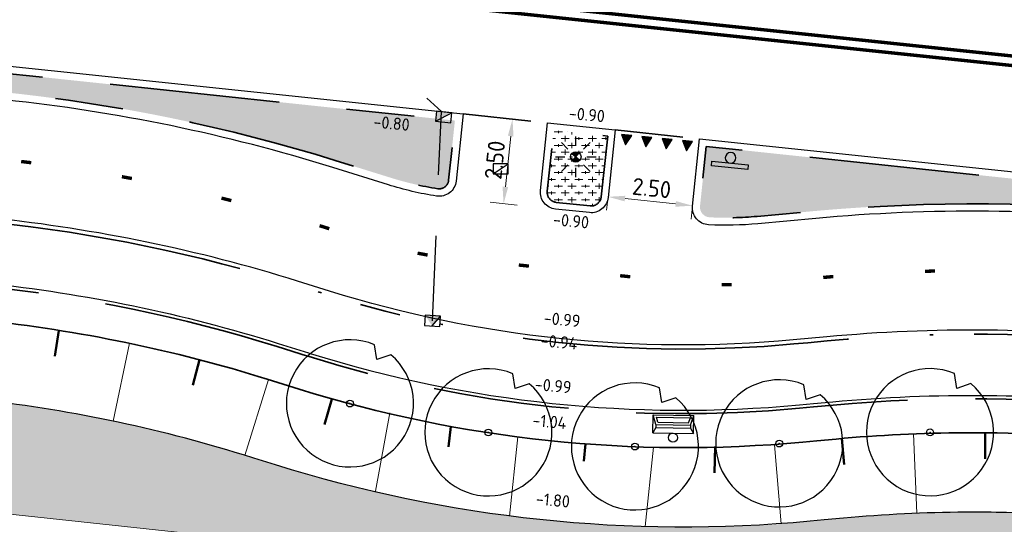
# Model space of a CAD drawing. Header units: metres. Extents: x -1 to 222837, y -2 to 853657.
# Tile 93 of 256: x 110821 to 110850, y 426755 to 426770. Entities that reach past the tile are written whole.
import ezdxf
from ezdxf.enums import TextEntityAlignment as Align

# ---------------------------------------------------------------- set-up
doc = ezdxf.new("R2010")
doc.units = ezdxf.units.M
doc.header["$XCLIPFRAME"] = 0
for name, pattern in [('1-1', [20, 10, -10]), ('RI-HWA_KOLKAANSLUITING', [4.3, 2.5, -1.8]), ('VH-AMSTELBAND', [30, 16, -4, 0, -2, 2, -2, 0, -4]), ('VH-OPSLUITBAND_100X200', [16, 8, -2, 4, -2]), ('VH-TROTTOIRBAND_130-150', [15, 5, -2, 2, -2, 2, -2]), ('XX-HIDDEN', [4, 2, -2])]:
    doc.linetypes.add(name, pattern=pattern)
doc.layers.add('A- Bestaand water', color=7, linetype='Continuous', true_color=0x5cadff)
for name, color, linetype in [('A-Maatvoering', 30, 'Continuous'), ('BORD-ZWART', 7, 'Continuous'), ('STEDIN BOVENGRONDS', 7, 'Continuous'), ('Verkeersbord', 7, 'Continuous'), ('X-REF', 7, 'Continuous')]:
    doc.layers.add(name, color=color, linetype=linetype)
for name, color, linetype, lineweight in [('B-ALG', 8, 'Continuous', 5), ('B-OI-RI-GWA_KOLK-S', 30, 'Continuous', 30), ('N-GRN-BOOM', 70, 'Continuous', 25), ('N-GRN-BOOM @ 1', 70, 'Continuous', 25), ('N-WE-GR-BOS-A', 42, 'Continuous', 18), ('N-WE-GW-BERM-G', 90, 'Continuous', 35), ('N-WE-GW-TALUDARCERING_KORT-G', 90, 'Continuous', 50), ('N-WE-GW-TALUDARCERING_LANG-G', 90, 'Continuous', 18), ('N-WE-IE-MEUBILAIR_WEGMEUBILAIR_AFVALBAK-S', 7, 'Continuous', 25), ('N-WE-RI-HWA_KOLK-S', 150, 'Continuous', 25), ('N-WE-VH-KANTOPSLUITING_OPSLUITBAND_100X200-G VOETPAD', 150, 'VH-OPSLUITBAND_100X200', 35), ('N-WE-VH-KANTOPSLUITING_RWSBAND-G', 210, 'VH-TROTTOIRBAND_130-150', 35), ('N-WE-VH-KANTOPSLUITING_VOORKANT OB 100X200', 7, 'Continuous', 25), ('N-WE-VH-KANTOPSLUITING_VOORKANT RIJWIELPADBAND', 7, 'Continuous', 25), ('N-WE-VH-KANTOPSLUITING_VOORKANT RWS-BAND', 7, 'Continuous', 25), ('N-WE-VH-MATERIAALGRENS-G', 7, 'XX-HIDDEN', 35), ('N-WE-VH-Trottoirband 150x170', 60, 'VH-AMSTELBAND', 35), ('N-WE-VW-MARKERING_DWARS-S', 7, 'Continuous', 25), ('N-WE-VW-MARKERING_LANGS-G', 7, 'Continuous', 35), ('N-WE-VW-MARKERING_LANGS_STREEP-G', 7, 'Continuous', 35), ('N-WTR-DAMWAND', 140, 'DAMWAND', 25), ('SLD-n-wm_wegmarkering', 7, 'Continuous', 25), ('X-XX-AL-HOOGTELABEL-T25', 7, 'Continuous', 25)]:
    doc.layers.add(name, color=color, linetype=linetype, lineweight=lineweight)
doc.layers.add('N-WE-RI-HWA_KOLKAANSLUITING-G', color=7, linetype='RI-HWA_KOLKAANSLUITING', lineweight=25, true_color=0x0078f0)
doc.styles.add('NLCS-ISO', font='NLCS-ISO.ttf')
doc.styles.add('NLCS-ISO-ANNOTATIEF-T25', font='NLCS-ISO.ttf', dxfattribs={"height": 2.5})
doc.styles.add('NLCS-ISO-M1000-T25', font='NLCS-ISO.ttf')
doc.linetypes.add('DAMWAND', pattern='A,2.2,-1,[132,ltypeshp.shx,S=0.5,R=0,X=-1,Y=0],3.2', length=6.4)
doc.dimstyles.new('NLCS-ANNOTATIEF-T25-PIJL', dxfattribs={"dimtxt": 2.5, "dimasz": 2.5, "dimexe": 2, "dimexo": 2, "dimgap": 0.7, "dimtad": 1, "dimzin": 0, "dimdsep": 46, "dimtxsty": 'NLCS-ISO-ANNOTATIEF-T25', "dimcen": 0, "dimdle": 2, "dimclrd": 256, "dimclre": 256, "dimclrt": 256, "dimadec": 5, "dimazin": 0, "dimtfac": 1, "dimtofl": 0, "dimtmove": 1, "dimatfit": 0, "dimfxl": 2, "dimfxlon": 1, "dimtfillclr": 254, "dimtolj": 1, "dimtzin": 0, "dimlwd": 18, "dimlwe": 18, "dimarcsym": 0})
picture_1 = doc.add_image_def('image1.ecw', size_in_pixel=(400001, 250001))
picture_2 = doc.add_image_def('image2.ecw', size_in_pixel=(120000, 80000))

# ---------------------------------------------------------------- blocks, each defined once
blk = doc.blocks.new('N-SVW-MARKERING_DWARS_DRIEHOEK_30 30')
at = {"flags": 128}
blk.add_lwpolyline([(0.15, -0.15), (0.3, 0.15), (0, 0.15)], close=True, dxfattribs=at)
blk.add_solid([(0, 0.15), (0.3, 0.15), (0.15, -0.15), (0.3, 0.15)])
blk = doc.blocks.new('*D269')
at = {"layer": 'A-Maatvoering', "linetype": 'Continuous', "lineweight": 18, "transparency": 16777216}
for p, q in [((110838.184, 426765.088), (110838.142, 426764.69)), ((110838.682, 426765.035), (110840.173, 426764.878)), ((110840.671, 426764.826), (110840.629, 426764.428))]:
    blk.add_line(p, q, dxfattribs=at)
at = {"layer": 'A-Maatvoering', "transparency": 16777216}
for points in [[(110838.69, 426765.118), (110838.673, 426764.953), (110838.184, 426765.088)], [(110840.182, 426764.961), (110840.165, 426764.796), (110840.671, 426764.826)]]:
    blk.add_solid(points, dxfattribs=at)
at = {"layer": 'Defpoints', "color": 0, "transparency": 16777216}
for p in [(110838.195, 426765.189), (110840.681, 426764.928), (110840.671, 426764.826)]:
    blk.add_point(p, dxfattribs=at)
at = {"layer": 'A-Maatvoering', "transparency": 16777216, "insert": (110839.468, 426765.345), "char_height": 0.5, "attachment_point": 5, "rotation": 353.9885, "style": 'NLCS-ISO-ANNOTATIEF-T25'}
blk.add_mtext('\\A1;2.50', dxfattribs=at)
blk = doc.blocks.new('*D270')
at = {"layer": 'A-Maatvoering', "linetype": 'Continuous', "lineweight": 18, "transparency": 16777216}
for p, q in [((110835.767, 426767.331), (110834.972, 426767.415)), ((110835.317, 426766.876), (110835.16, 426765.384)), ((110835.506, 426764.845), (110834.71, 426764.929))]:
    blk.add_line(p, q, dxfattribs=at)
at = {"layer": 'A-Maatvoering', "transparency": 16777216}
for points in [[(110835.234, 426766.885), (110835.4, 426766.867), (110835.37, 426767.373)], [(110835.077, 426765.393), (110835.243, 426765.376), (110835.108, 426764.887)]]:
    blk.add_solid(points, dxfattribs=at)
at = {"layer": 'Defpoints', "color": 0, "transparency": 16777216}
for p in [(110838.392, 426767.055), (110835.108, 426764.887), (110838.13, 426764.569)]:
    blk.add_point(p, dxfattribs=at)
at = {"layer": 'A-Maatvoering', "transparency": 16777216, "insert": (110834.851, 426766.171), "char_height": 0.5, "attachment_point": 5, "rotation": 83.9885, "style": 'NLCS-ISO-ANNOTATIEF-T25'}
blk.add_mtext('\\A1;2.50', dxfattribs=at)
blk = doc.blocks.new('30')
at = {"layer": 'SLD-n-wm_wegmarkering'}
blk.add_solid([(-0.15, -0.05), (-0.15, 0.05), (0.15, -0.05), (0.15, 0.05)], dxfattribs=at)
blk = doc.blocks.new('*U338')
at = {"layer": 'SLD-n-wm_wegmarkering'}
blk.add_blockref('30', (0.15, 0), dxfattribs=at)
blk = doc.blocks.new('*U339')
at = {"layer": 'SLD-n-wm_wegmarkering', "color": 0, "linetype": 'ByBlock', "lineweight": -2, "transparency": 16777216}
for p, rotation in [((110820.904, 426766.127), 353.2088663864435), ((110823.87, 426765.68), 349.6464344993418), ((110826.802, 426765.049), 346.0840026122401), ((110829.69, 426764.238), 342.6785262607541), ((110832.576, 426763.428), 349.6262717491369), ((110835.555, 426763.08), 353.9884587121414), ((110847.511, 426762.895), 1.667448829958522), ((110838.539, 426762.766), 353.9884587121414), ((110841.526, 426762.502), 359.2831231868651), ((110844.517, 426762.714), 5.223153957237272)]:
    blk.add_blockref('*U338', p, dxfattribs=dict(at, rotation=rotation))
blk = doc.blocks.new('B-SRI-KOLK_TROTTOIR-SO')
at = {"color": 0}
blk.add_line((-1.125, 0), (1.125, 1.5), dxfattribs=at)
blk.add_3dface([(-1.125, 0), (1.125, 0), (1.125, 1.5), (-1.125, 1.5)], dxfattribs=at)
blk = doc.blocks.new('N-SRI-KOLK_TROTTOIR-SO')
blk.add_hatch(color=256).paths.add_polyline_path([(1.125, 1.5), (-1.125, 1.5), (-1.125, 0)])
blk.add_line((-1.125, 0), (1.125, 1.5))
at = {"flags": 128}
blk.add_lwpolyline([(-1.125, 0), (1.125, 0), (1.125, 1.5), (-1.125, 1.5)], close=True, dxfattribs=at)
blk = doc.blocks.new('TK in rijwielpadband')
at = {"layer": 'N-WE-RI-HWA_KOLK-S'}
blk.add_hatch(color=256, dxfattribs=at).paths.add_polyline_path([(2.25, 1.5), (0, 1.5), (1.125, 0)])
blk.add_line((1.125, 0), (2.25, 1.5), dxfattribs=at)
at = {"layer": 'N-WE-RI-HWA_KOLK-S', "flags": 128}
blk.add_lwpolyline([(0, 0), (2.25, 0), (2.25, 1.5), (0, 1.5)], close=True, dxfattribs=at)
blk = doc.blocks.new('afvalbak')
at = {"layer": 'N-WE-IE-MEUBILAIR_WEGMEUBILAIR_AFVALBAK-S', "linetype": 'Continuous'}
for p, q in [((3, -0.68), (-3, -0.68)), ((-2.55, -1.46), (-3, -0.68)), ((2.55, -1.46), (3, -0.68)), ((-2.55, -1.89), (-3, -3.31)), ((2.55, -1.46), (-2.55, -1.46)), ((-2.55, -1.89), (-2.55, -1.46)), ((2.55, -1.89), (-2.55, -1.89)), ((-2.26, -2.23), (-2.5, -2.97)), ((2.26, -2.23), (-2.26, -2.23)), ((2.26, -2.23), (2.5, -2.97)), ((2.55, -1.89), (2.55, -1.46)), ((2.55, -1.89), (3, -3.31)), ((3, -3.31), (-3, -3.31)), ((2.5, -2.97), (-2.5, -2.97))]:
    blk.add_line(p, q, dxfattribs=at)
at = {"layer": 'N-WE-IE-MEUBILAIR_WEGMEUBILAIR_AFVALBAK-S'}
for p, q in [((-3, -0.68), (-3, -3.31)), ((3, -0.68), (3, -3.31))]:
    blk.add_line(p, q, dxfattribs=at)
at = {"layer": 'N-WE-IE-MEUBILAIR_WEGMEUBILAIR_AFVALBAK-S', "linetype": 'Continuous'}
blk.add_ellipse((0, 0), major_axis=(0.481, 0.481), ratio=1, start_param=5.497787, end_param=11.780972, dxfattribs=at)
blk = doc.blocks.new('Lichtmast hergebruik')
h = blk.add_hatch(color=256)
h.dxf.hatch_style = 1
h.paths.add_polyline_path([(-0.58, 0.5), (0, 0), (0.5, 0.58, 0.414214)])
h = blk.add_hatch(color=256)
h.dxf.hatch_style = 1
h.paths.add_polyline_path([(0.58, -0.5), (0, 0), (-0.5, -0.58, 0.414214)])
for p, q in [((0, 1.62), (0, 3)), ((-2.12, 2.12), (-1.15, 1.15)), ((1.15, 1.15), (2.12, 2.12)), ((-3, 0), (-1.62, 0)), ((-2.12, -2.12), (-1.15, -1.15)), ((1.15, -1.15), (2.12, -2.12)), ((1.62, 0), (3, 0)), ((0, -3), (0, -1.62))]:
    blk.add_line(p, q)
at = {"flags": 128}
for points in [[(-0.58, 0.5), (0.58, -0.5)], [(-0.5, -0.58), (0.5, 0.58)]]:
    blk.add_lwpolyline(points, dxfattribs=at)
blk.add_circle((0, 0), 0.77)
at = {"style": 'NLCS-ISO'}
blk.add_attdef('TYPE', text='', height=1.8, dxfattribs=at).set_placement((0, 3), align=Align.BOTTOM_CENTER)
blk = doc.blocks.new('nieuw verkeersbord')
at = {"layer": 'BORD-ZWART'}
h = blk.add_hatch(color=256, dxfattribs=at)
edge = h.paths.add_edge_path(flags=16)
edge.add_ellipse((0, 0), major_axis=(0.111, 0.111), ratio=1, start_angle=0, end_angle=360, ccw=False)
edge = h.paths.add_edge_path()
edge.add_line((-0.315, -0.464), (0.515, 0.223))
blk.add_hatch(color=256, dxfattribs=at).paths.add_polyline_path([(0.603, 0.117), (-0.228, -0.57), (-0.315, -0.464), (0.515, 0.223)])
blk.add_lwpolyline([(0.603, 0.117), (-0.228, -0.57), (-0.315, -0.464), (0.515, 0.223)], close=True, dxfattribs=at)
at = {"layer": 'BORD-ZWART', "extrusion": (0, 0, -1)}
blk.add_ellipse((0, 0), major_axis=(0.111, 0.111), ratio=1, start_param=-1.47675163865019, end_param=4.806433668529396, dxfattribs=at)
blk = doc.blocks.new('*U2079')
at = {"flags": 128}
blk.add_lwpolyline([(4.82, 5.74), (3.15, 5.17), (2.89, 6.92, 13.158116)], format="xyb", close=True, dxfattribs=at)
blk.add_circle((0, 0), 0.4)
blk.add_point((0, 0))
blk = doc.blocks.new('*U2692')
at = {"layer": 'N-GRN-BOOM @ 1', "xscale": 0.25, "yscale": 0.25, "zscale": 0.25}
blk.add_blockref('*U2079', (110830.585, 426759.003), dxfattribs=at)
blk = doc.blocks.new('*U2693')
at = {"layer": 'N-GRN-BOOM @ 1', "xscale": 0.25, "yscale": 0.25, "zscale": 0.25}
blk.add_blockref('*U2079', (110834.66, 426758.15), dxfattribs=at)
blk = doc.blocks.new('*U2694')
at = {"layer": 'N-GRN-BOOM @ 1', "xscale": 0.25, "yscale": 0.25, "zscale": 0.25}
blk.add_blockref('*U2079', (110838.975, 426757.737), dxfattribs=at)
blk = doc.blocks.new('*U2695')
at = {"layer": 'N-GRN-BOOM @ 1', "xscale": 0.25, "yscale": 0.25, "zscale": 0.25}
blk.add_blockref('*U2079', (110843.224, 426757.826), dxfattribs=at)
blk = doc.blocks.new('*U2696')
at = {"layer": 'N-GRN-BOOM @ 1', "xscale": 0.25, "yscale": 0.25, "zscale": 0.25}
blk.add_blockref('*U2079', (110847.663, 426758.155), dxfattribs=at)

msp = doc.modelspace()

# ---------------------------------------------------------------- hatches: boundary and pattern name
at = {"layer": 'A- Bestaand water', "transparency": 33554559}
h = msp.add_hatch(color=256, dxfattribs=at)
edge = h.paths.add_edge_path()
edge.add_arc((110840.4053, 426795.7257), 40.36, 255.91054, 272.06637)
edge.add_arc((110841.673, 426774.2511), 18.86, 270.56963, 275.31028)
edge.add_line((110843.4185, 426755.472), (110845.1103, 426755.6289))
edge.add_arc((110848.9176, 426714.5752), 41.2299, 83.61065, 95.2984, ccw=False)
edge.add_line((110853.5059, 426755.549), (110854.1624, 426755.4798))
edge.add_line((110854.1624, 426755.4798), (110903.0784, 426750.3278))
edge.add_arc((110902.6934, 426748.7494), 1.6247, -84.13717, 76.29248, ccw=False)
edge.add_line((110902.8594, 426747.1332), (110868.591, 426750.805))
edge.add_line((110868.591, 426750.805), (110846.557, 426752.947))
edge.add_line((110846.557, 426752.947), (110787.383, 426759.314))
edge.add_line((110787.383, 426759.314), (110780.343, 426760.233))
edge.add_line((110780.343, 426760.233), (110778.827, 426760.743))
edge.add_arc((110780.8492, 426761.1302), 2.0589, 84.71359, 190.8389, ccw=False)
edge.add_line((110781.0389, 426763.1803), (110818.0744, 426759.2802))
edge.add_line((110818.0744, 426759.2802), (110819.5067, 426759.1293))
edge.add_arc((110815.1981, 426718.2156), 41.14, 72.67853, 83.98846, ccw=False)
edge.add_line((110827.4468, 426757.4898), (110829.0768, 426756.9815))
edge.add_arc((110834.692, 426774.9862), 18.86, 252.67853, 257.40724)
at = {"layer": 'N-WE-GR-BOS-A', "transparency": 33554559}
h = msp.add_hatch(dxfattribs=at)
h.set_pattern_fill('AGR-BOSPLANTSOEN', color=102, scale=0.2, style=0, pattern_type=2)
h.set_pattern_definition([(0, (-0.75, 0), (0.2, 0.2), [0.24, -0.16]), (90, (-0.63, -0.08), (-0.8, 5e-17), [0.16, -0.24]), (90, (-0.43, 0.12), (-0.8, 5e-17), [0.16, -0.24]), (90, (-0.23, -0.04), (-0.8, 5e-17), [0.08, -0.32]), (90, (-0.03, 0.16), (-0.8, 5e-17), [0.08, -0.32])])
edge = h.paths.add_edge_path()
edge.add_line((110833.6745, 426767.3307), (110815.6917, 426769.2244))
edge.add_line((110815.6917, 426769.2244), (110812.7281, 426769.5365))
edge.add_line((110812.7281, 426769.5365), (110783.5625, 426772.6078))
edge.add_line((110783.5625, 426772.6078), (110781.2071, 426772.8559))
edge.add_line((110781.2071, 426772.8559), (110781.1484, 426772.299))
edge.add_line((110781.1484, 426772.299), (110783.4353, 426772.0581))
edge.add_line((110783.4353, 426772.0581), (110812.0784, 426769.0418))
edge.add_line((110812.0784, 426769.0418), (110815.1057, 426768.723))
edge.add_line((110815.1057, 426768.723), (110820.4576, 426768.1594))
edge.add_arc((110815.1981, 426718.2156), 50.22, 72.67853, 83.98846, ccw=False)
edge.add_line((110830.1502, 426766.1581), (110831.7802, 426765.6497))
edge.add_arc((110834.692, 426774.9862), 9.78, 252.67853, 261.03071)
edge.add_arc((110833.2109, 426765.6024), 0.28, 261.03071, 353.98846)
edge.add_line((110833.4894, 426765.573), (110833.6745, 426767.3307))
h = msp.add_hatch(dxfattribs=at)
h.set_pattern_fill('AGR-BOSPLANTSOEN', color=102, scale=0.2, style=0, pattern_type=2)
h.set_pattern_definition([(0, (0, 0), (0.2, 0.2), [0.24, -0.16]), (90, (0.12, -0.08), (-0.8, 5e-17), [0.16, -0.24]), (90, (0.32, 0.12), (-0.8, 5e-17), [0.16, -0.24]), (90, (0.52, -0.04), (-0.8, 5e-17), [0.08, -0.32]), (90, (0.72, 0.16), (-0.8, 5e-17), [0.08, -0.32])])
edge = h.paths.add_edge_path()
edge.add_line((110838.1717, 426766.8772), (110837.9832, 426765.0871))
edge.add_arc((110837.6848, 426765.1185), 0.3, 263.98846, 353.98846, ccw=False)
edge.add_line((110837.6534, 426764.8201), (110836.6589, 426764.9249))
edge.add_arc((110836.6903, 426765.2232), 0.3, 173.98846, 263.98846, ccw=False)
edge.add_line((110836.392, 426765.2546), (110836.5805, 426767.0447))
edge.add_line((110836.5805, 426767.0447), (110838.1717, 426766.8772))
h = msp.add_hatch(dxfattribs=at)
h.set_pattern_fill('AGR-BOSPLANTSOEN', color=102, scale=0.2, style=0, pattern_type=2)
h.set_pattern_definition([(0, (0, 0), (0.2, 0.2), [0.24, -0.16]), (90, (0.12, -0.08), (-0.8, 5e-17), [0.16, -0.24]), (90, (0.32, 0.12), (-0.8, 5e-17), [0.16, -0.24]), (90, (0.52, -0.04), (-0.8, 5e-17), [0.08, -0.32]), (90, (0.72, 0.16), (-0.8, 5e-17), [0.08, -0.32])])
edge = h.paths.add_edge_path()
edge.add_line((110912.4529, 426757.4572), (110912.6048, 426759.0214))
edge.add_line((110912.6048, 426759.0214), (110912.272, 426759.0537))
edge.add_line((110912.272, 426759.0537), (110912.2702, 426759.0539))
edge.add_line((110912.2702, 426759.0539), (110854.8239, 426765.1236))
edge.add_line((110854.8239, 426765.1236), (110841.0756, 426766.5714))
edge.add_line((110841.0756, 426766.5714), (110840.8907, 426764.8148))
edge.add_arc((110841.189, 426764.7834), 0.3, 173.98846, 267.0735)
edge.add_arc((110841.673, 426774.251), 9.78, 267.0735, 275.29839)
edge.add_line((110842.5761, 426764.5128), (110844.2762, 426764.6705))
edge.add_arc((110849.0134, 426711.6612), 53.2205, 84.0957, 95.10671, ccw=False)
edge.add_line((110854.488, 426764.5994), (110901.469, 426759.6283))
edge.add_line((110901.469, 426759.6283), (110902.5981, 426759.5094))
edge.add_arc((110897.3386, 426709.5655), 50.22, 72.48466, 83.98846, ccw=False)

# ---------------------------------------------------------------- linework, layer by layer
at = {"layer": 'B-ALG', "flags": 128}
msp.add_lwpolyline([(110776.859, 426763.762), (110776.933, 426763.158), (110777.296, 426762.193), (110777.876, 426761.499), (110778.827, 426760.743), (110780.343, 426760.233), (110787.383, 426759.314), (110846.557, 426752.947), (110868.591, 426750.805), (110902.4714, 426747.1763)], dxfattribs=at)
at = {"layer": 'N-WE-GW-BERM-G', "ltscale": 0.6}
msp.add_lwpolyline([(110932.037, 426741.716, 0.4131592), (110934.2075, 426743.1486), (110934.2075, 426746.5705, 0.5327449), (110932.8299, 426747.4964, -0.2137206), (110917.6978, 426748.0097), (110916.4469, 426748.6217, 0.0877468), (110901.8922, 426752.8064), (110854.406, 426757.8071), (110853.76, 426757.8751, 0.0291601), (110848.6893, 426758.1445, 0.021788), (110844.8984, 426757.9593), (110844.3283, 426757.9064), (110843.9161, 426757.8682, -0.0990195), (110829.0855, 426759.43), (110828.1435, 426759.7237, 0.049389), (110819.7517, 426761.4565), (110818.3194, 426761.6073), (110779.0806, 426765.7395, 0.4110668), (110776.8845, 426763.9813), (110776.859, 426763.762)], format="xyb", dxfattribs=at)
at = {"layer": 'N-WE-GW-TALUDARCERING_KORT-G'}
for p, q in [((110821.8951, 426760.395), (110822.0162, 426761.1577)), ((110825.958, 426759.5457), (110826.1526, 426760.293)), ((110829.836, 426758.3898), (110830.0528, 426759.131)), ((110833.488, 426757.7252), (110833.5515, 426758.3286)), ((110845.1359, 426757.2054), (110845.0677, 426757.9746)), ((110849.2831, 426757.3713), (110849.2897, 426758.1435)), ((110837.466, 426757.3063), (110837.5196, 426757.8154)), ((110841.3172, 426756.9625), (110841.3331, 426757.7345))]:
    msp.add_line(p, q, dxfattribs=at)
at = {"layer": 'N-WE-GW-TALUDARCERING_LANG-G'}
for p, q in [((110823.6161, 426758.4851), (110824.0949, 426760.7756)), ((110827.4855, 426757.4778), (110828.1822, 426759.7117)), ((110831.3414, 426756.4262), (110831.7571, 426758.729)), ((110835.2849, 426755.6918), (110835.53, 426758.0196)), ((110847.2701, 426755.7721), (110847.1766, 426758.1103)), ((110839.2743, 426755.3816), (110839.5202, 426757.716)), ((110843.2829, 426755.4599), (110843.0832, 426757.7913))]:
    msp.add_line(p, q, dxfattribs=at)
at = {"layer": 'N-WE-RI-HWA_KOLKAANSLUITING-G', "flags": 128}
msp.add_lwpolyline([(110833.0135, 426761.439), (110833.2753, 426767.5939), (110832.8453, 426767.9901)], dxfattribs=at)
at = {"layer": 'N-WE-VH-KANTOPSLUITING_OPSLUITBAND_100X200-G VOETPAD', "flags": 128}
msp.add_lwpolyline([(110674.0563, 426808.7925), (110682.3253, 426803.3521, 0.0170406), (110685.5918, 426801.4434), (110688.779, 426799.724, -0.0457995), (110695.5528, 426795.2252), (110697.7542, 426793.453, 0.1442054), (110756.7899, 426769.0924), (110818.4242, 426762.6018), (110819.8564, 426762.451, -0.049389), (110828.4413, 426760.6784), (110829.3317, 426760.4007), (110829.3832, 426760.3846, 0.0990195), (110843.8238, 426758.8639), (110844.2359, 426758.9021), (110844.806, 426758.955, -0.0509622), (110853.8679, 426758.8693), (110854.5107, 426758.8016), (110900.8679, 426753.9198), (110901.9969, 426753.8009, -0.0877468), (110916.8864, 426749.52), (110918.1372, 426748.908, 0.244109), (110934.2777, 426749.2928), (110934.8871, 426749.6279)], format="xyb", dxfattribs=at)
at = {"layer": 'N-WE-VH-KANTOPSLUITING_RWSBAND-G', "flags": 128}
msp.add_lwpolyline([(110781.1484, 426772.299), (110783.4353, 426772.0581), (110812.0784, 426769.0418), (110815.1057, 426768.723), (110820.4576, 426768.1594, -0.049389), (110830.1502, 426766.1581), (110831.7802, 426765.6497, 0.0364594), (110833.1673, 426765.3258, 0.4294155), (110833.4894, 426765.573), (110833.6745, 426767.3307), (110815.6917, 426769.2244), (110812.7281, 426769.5365), (110783.5625, 426772.6078), (110782.6772, 426772.7011, -0.0127214), (110781.2069, 426772.8544, 0.0262363)], format="xyb", dxfattribs=at)
for points in [[(110838.1717, 426766.8772), (110837.9832, 426765.0871, -0.4142136), (110837.6534, 426764.8201), (110836.6589, 426764.9249, -0.4142136), (110836.392, 426765.2546), (110836.5805, 426767.0447)], [(110912.272, 426759.0537), (110912.7969, 426759.0027, 0.0531533), (110919.733, 426759.1239), (110921.9265, 426759.4725, -0.3156383), (110932.1822, 426754.8996), (110932.2762, 426754.7427), (110931.5123, 426754.3227, -0.244109), (110920.6598, 426754.0639), (110919.4089, 426754.6759, 0.0877468), (110902.5981, 426759.5094), (110901.469, 426759.6283), (110854.488, 426764.5994, 0.0480816), (110844.2762, 426764.6705), (110842.5761, 426764.5128, -0.0359033), (110841.1737, 426764.4838, -0.4300735), (110840.8907, 426764.8148), (110841.0756, 426766.5714), (110854.8239, 426765.1236), (110912.2702, 426759.0539)]]:
    msp.add_lwpolyline(points, format="xyb", close=True, dxfattribs=at)
at = {"layer": 'N-WE-VH-KANTOPSLUITING_VOORKANT OB 100X200', "flags": 128}
msp.add_lwpolyline([(110674.1113, 426808.876), (110682.3794, 426803.4361, 0.0170363), (110685.6393, 426801.5314), (110688.8265, 426799.812, -0.0457995), (110695.6155, 426795.3031), (110697.8169, 426793.5309, 0.1442054), (110756.8003, 426769.1918), (110818.4346, 426762.7013), (110819.8669, 426762.5504, -0.049389), (110828.471, 426760.7738), (110829.3615, 426760.4961), (110829.413, 426760.4801, 0.0990195), (110843.8145, 426758.9635), (110844.2267, 426759.0017), (110844.7968, 426759.0546, -0.0509605), (110853.8787, 426758.9687), (110854.5212, 426758.9011), (110900.8783, 426754.0193), (110902.0074, 426753.9004, -0.0877468), (110916.9303, 426749.6098), (110918.1812, 426748.9978, 0.244109), (110934.2296, 426749.3805), (110934.8605, 426749.7273)], format="xyb", dxfattribs=at)
at = {"layer": 'N-WE-VH-KANTOPSLUITING_VOORKANT RIJWIELPADBAND', "flags": 128}
msp.add_lwpolyline([(110854.7223, 426760.8105), (110854.0858, 426760.8775, 0.0509272), (110844.6197, 426760.9664), (110843.6372, 426760.8753, -0.0990195), (110829.9846, 426762.313), (110829.0427, 426762.6068, 0.049389), (110820.068, 426764.4599), (110818.6357, 426764.6107)], format="xyb", dxfattribs=at)
at = {"layer": 'N-WE-VH-KANTOPSLUITING_VOORKANT RWS-BAND', "flags": 128}
for points in [[(110766.3764, 426774.6389), (110782.7003, 426772.9199), (110783.5856, 426772.8266), (110812.7511, 426769.7553), (110815.7147, 426769.4432), (110833.9163, 426767.5264), (110833.7082, 426765.55, -0.4294155), (110833.133, 426765.1085, -0.0364594), (110831.7147, 426765.4397), (110830.0847, 426765.948, 0.049389), (110820.4346, 426767.9406), (110815.0826, 426768.5042), (110812.0553, 426768.823), (110783.4123, 426771.8394), (110782.5955, 426771.9254), (110781.1254, 426772.0802), (110781.1516, 426772.3288)], [(110932.5827, 426754.6602), (110931.6183, 426754.1299, -0.244109), (110920.5631, 426753.8663), (110919.3122, 426754.4783, 0.0877468), (110902.575, 426759.2906), (110901.446, 426759.4095), (110855.0888, 426764.2912), (110854.463, 426764.3572, 0.0508717), (110844.2965, 426764.4514), (110842.5964, 426764.2938, -0.0364594), (110841.1403, 426764.2652, -0.4294155), (110840.6697, 426764.8169), (110840.8778, 426766.7933), (110850.6899, 426765.76), (110912.2932, 426759.2727), (110912.8173, 426759.2218, 0.0531177), (110919.7022, 426759.3417), (110921.8882, 426759.6892, -0.3155336), (110932.3709, 426755.0127), (110932.5838, 426754.6574)]]:
    msp.add_lwpolyline(points, format="xyb", dxfattribs=at)
msp.add_lwpolyline([(110838.3915, 426767.0551), (110838.1821, 426765.0661, -0.4142136), (110837.6325, 426764.6212), (110836.638, 426764.726, -0.4142136), (110836.1931, 426765.2756), (110836.4025, 426767.2646)], format="xyb", close=True, dxfattribs=at)
at = {"layer": 'N-WE-VH-MATERIAALGRENS-G', "flags": 128}
for points in [[(110833.9163, 426767.5264), (110836.4025, 426767.2646)], [(110838.3915, 426767.0551), (110840.8778, 426766.7933)]]:
    msp.add_lwpolyline(points, dxfattribs=at)
at = {"layer": 'N-WE-VH-Trottoirband 150x170', "ltscale": 0.6, "flags": 128}
msp.add_lwpolyline([(110934.4124, 426751.5351), (110933.3623, 426750.9578, -0.244109), (110918.9722, 426750.6146), (110917.7213, 426751.2266, 0.0877468), (110902.1959, 426755.6905), (110901.0668, 426755.8094), (110854.7097, 426760.6912), (110854.0729, 426760.7582, 0.0509293), (110844.6308, 426760.8469), (110844.0605, 426760.794), (110843.6483, 426760.7558, -0.0990195), (110829.9489, 426762.1984), (110829.8974, 426762.2145), (110829.007, 426762.4922, 0.049389), (110820.0554, 426764.3405), (110818.6231, 426764.4914), (110777.0715, 426768.8671), (110769.6127, 426769.6525), (110756.9888, 426770.9819, -0.1442054), (110698.9457, 426794.933), (110696.7442, 426796.7052, 0.0457995), (110689.6811, 426801.3962), (110686.4939, 426803.1156, -0.0169569), (110683.3543, 426804.9494), (110682.5225, 426805.4966)], format="xyb", dxfattribs=at)
at = {"layer": 'N-WE-VW-MARKERING_LANGS-G', "linetype": '1-1', "ltscale": 0.5, "const_width": 0.1, "flags": 128}
for points in [[(110845.9495, 426769.668), (110829.9506, 426771.3528)], [(110845.9201, 426769.3895), (110829.9213, 426771.0743)]]:
    msp.add_lwpolyline(points, dxfattribs=at)
at = {"layer": 'N-WE-VW-MARKERING_LANGS_STREEP-G', "const_width": 0.1, "flags": 128}
msp.add_lwpolyline([(110907.1452, 426763.3953, -0.022472), (110903.657, 426763.5909), (110865.6172, 426767.5968), (110849.2317, 426769.3223), (110845.9495, 426769.668)], format="xyb", dxfattribs=at)
msp.add_lwpolyline([(110905.354, 426763.1307), (110865.5878, 426767.3183), (110849.2024, 426769.0439), (110845.9201, 426769.3895)], dxfattribs=at)
at = {"layer": 'N-WTR-DAMWAND', "flags": 128}
msp.add_lwpolyline([(110903.0886, 426747.1735, 0.7827972), (110903.0784, 426750.3278, 0.0015204), (110902.8297, 426750.3548), (110854.1609, 426755.48), (110853.5073, 426755.5488, 0.0218652), (110849.9112, 426755.7931, 0.0073353), (110848.7016, 426755.8045, 0.021788), (110845.1142, 426755.6292), (110844.5444, 426755.5764), (110844.1322, 426755.5382, -0.0990195), (110828.3888, 426757.1961), (110827.7558, 426757.3935), (110827.4468, 426757.4898, 0.049389), (110819.5067, 426759.1293), (110818.0744, 426759.2802), (110781.0389, 426763.1803, 0.443708), (110778.8294, 426761.2019), (110778.827, 426760.743)], format="xyb", dxfattribs=at)

# ---------------------------------------------------------------- block references
at = {"layer": 'B-OI-RI-GWA_KOLK-S', "xscale": 0.1999999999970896, "yscale": 0.1999999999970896, "zscale": 0.1999999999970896}
msp.add_blockref('B-SRI-KOLK_TROTTOIR-SO', (110835.021, 426765.763, -1.017), dxfattribs=at)
msp.add_blockref('B-SRI-KOLK_TROTTOIR-SO', (110835.021, 426765.763, -1.017), dxfattribs=at)
at = {"layer": 'N-GRN-BOOM'}
for name in ['*U2692', '*U2693', '*U2696', '*U2695', '*U2694']:
    msp.add_blockref(name, (0, 0), dxfattribs=at)
at = {"layer": 'N-WE-IE-MEUBILAIR_WEGMEUBILAIR_AFVALBAK-S', "xscale": 0.2000000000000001, "yscale": 0.2000000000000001, "zscale": 0.2000000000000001, "rotation": 178.9734596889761}
msp.add_blockref('afvalbak', (110840.0962, 426757.9992), dxfattribs=at)
at = {"layer": 'N-WE-RI-HWA_KOLK-S', "xscale": 0.2, "yscale": 0.2, "zscale": 0.2, "rotation": 353.9884587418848}
msp.add_blockref('N-SRI-KOLK_TROTTOIR-SO', (110833.3285, 426767.2867), dxfattribs=at)
at = {"layer": 'N-WE-RI-HWA_KOLK-S', "color": 1, "xscale": 0.2, "yscale": 0.2, "zscale": 0.2, "rotation": 356.2552461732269}
msp.add_blockref('TK in rijwielpadband', (110832.7792, 426761.3041), dxfattribs=at)
at = {"layer": 'N-WE-VW-MARKERING_DWARS-S', "rotation": 354.3706666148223}
for p in [(110838.5654, 426766.7771), (110839.1625, 426766.7183), (110839.7596, 426766.6594), (110840.3568, 426766.6005)]:
    msp.add_blockref('N-SVW-MARKERING_DWARS_DRIEHOEK_30 30', p, dxfattribs=at)
at = {"layer": 'SLD-n-wm_wegmarkering'}
msp.add_blockref('*U339', (0, 0), dxfattribs=at)
at = {"layer": 'STEDIN BOVENGRONDS', "color": 1, "xscale": 0.2, "yscale": 0.2, "zscale": 0.2}
msp.add_blockref('Lichtmast hergebruik', (110837.233, 426766.2615), dxfattribs=at)
at = {"layer": 'Verkeersbord', "rotation": 314.759677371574}
msp.add_blockref('nieuw verkeersbord', (110841.7903, 426766.2354), dxfattribs=at)

# ---------------------------------------------------------------- texts
at = {"layer": 'X-XX-AL-HOOGTELABEL-T25', "char_height": 0.36, "attachment_point": 1, "rotation": 354.66737, "style": 'NLCS-ISO-M1000-T25'}
for s, insert in [('\\pt0.72;-0.80', (110831.2975, 426767.4824)), ('\\pt0.72;-0.90', (110837.0503, 426767.7337)), ('\\pt0.72;-0.90', (110836.5844, 426764.6082)), ('\\pt0.72;-0.99', (110836.3113, 426761.7071)), ('\\pt0.72;-0.94', (110836.2209, 426761.0437)), ('\\pt0.72;-0.99', (110836.0488, 426759.7568)), ('\\pt0.72;-1.04', (110835.9794, 426758.698)), ('\\pt0.72;-1.80', (110836.0782, 426756.3863))]:
    msp.add_mtext_dynamic_manual_height_columns(s, width=2.935624, gutter_width=2.5, heights=[0], dxfattribs=dict(at, insert=insert))

# ---------------------------------------------------------------- dimensions: what is measured, and where the dimension line sits
at = {"layer": 'A-Maatvoering'}
for p1, p2, distance, picture, middle in [((110838.3915, 426767.0551, -0.43), (110838.1297, 426764.5689, -0.43), -3.0387, '*D270', (110834.8508, 426766.1711, -0.43)), ((110838.1951, 426765.1895, -0.43), (110840.6813, 426764.9276, -0.43), -0.1022, '*D269', (110839.4683, 426765.3448, -0.43))]:
    dim = msp.add_aligned_dim(p1=p1, p2=p2, distance=distance, dimstyle='NLCS-ANNOTATIEF-T25-PIJL', dxfattribs=at)
    dim.commit()
    dim.dimension.update_dxf_attribs({"geometry": picture, "text_midpoint": middle})

# ---------------------------------------------------------------- pictures from other files: only their frames are drawn
at = {"layer": 'X-REF'}
image = msp.add_image(picture_1, insert=(100000.0001, 424999.9001), size_in_units=(40000, 25000.0375), dxfattribs=at)
image.set_boundary_path([(93497.8255, 208977.5368), (156894.5073, 250000.5)])
image = msp.add_image(picture_2, insert=(109499.5231, 424999.9595), size_in_units=(6001.8618, 4001.2412), dxfattribs=at)
image.dxf.flags = 7

doc.saveas('drawing.dxf')
